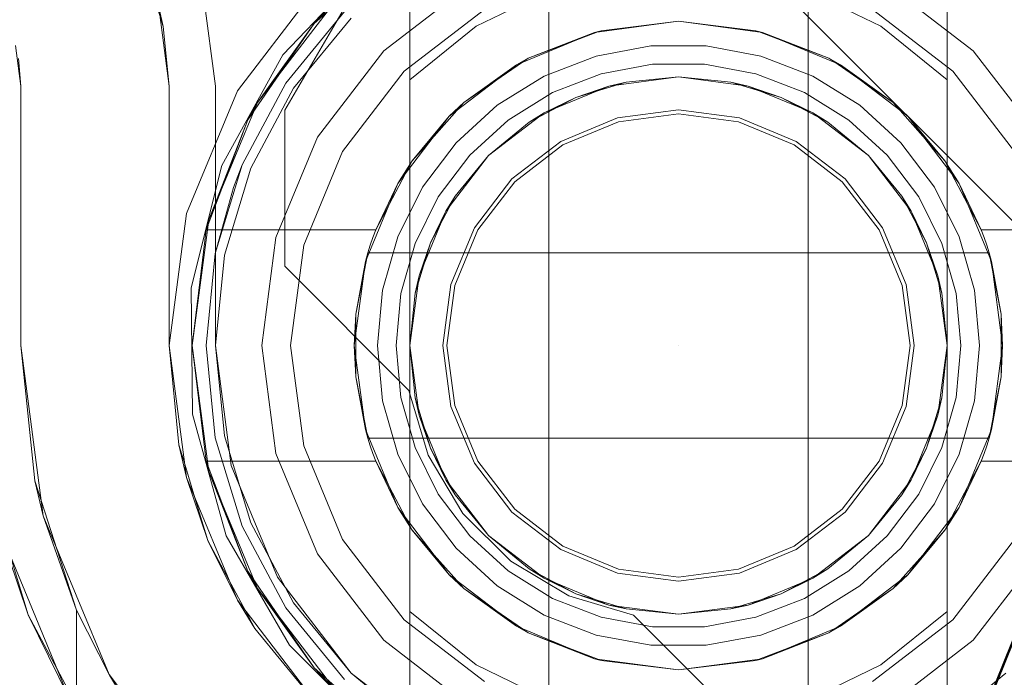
# Model space of a CAD drawing. Extents: x -620 to 300, y 62 to 1112.
# Tile 43 of 235: x -431.761 to -431.549, y 223.4 to 223.542. Entities that reach past the tile are written whole.
import ezdxf

# ---------------------------------------------------------------- set-up
doc = ezdxf.new("R2010")
doc.units = 0
doc.layers.get('0').update_dxf_attribs({"lineweight": 13})
doc.layers.add('ConnectionPoints', color=7, linetype='Continuous', lineweight=50)

# ---------------------------------------------------------------- blocks, each defined once
blk = doc.blocks.new('AutoCAD-Punkt-A06CPVJUL0')
at = {"color": 0, "lineweight": -2}
blk.add_line((-431.61887, 223.4715), (-431.61887, 223.4715), dxfattribs=at)
blk = doc.blocks.new('Blockreferenz-A06CPVJWL0')
at = {"color": 251, "linetype": 'ByBlock', "lineweight": -2, "ltscale": 0.13, "true_color": 0x636363}
for p, q in [((-431.62565, 223.57728), (-431.51308, 223.46471)), ((-431.62565, 223.57728), (-431.51308, 223.46471)), ((-431.68546, 223.55396), (-431.7043, 223.53424)), ((-431.70386, 223.5223), (-431.68546, 223.55396)), ((-431.70386, 223.5223), (-431.68546, 223.55396)), ((-431.69665, 223.54928), (-431.71413, 223.5265)), ((-431.71887, 223.5275), (-431.72146, 223.54717)), ((-431.72146, 223.54717), (-431.71887, 223.5275)), ((-431.7043, 223.53424), (-431.71748, 223.51037)), ((-431.71413, 223.5265), (-431.72512, 223.49997)), ((-431.71887, 223.4715), (-431.71887, 223.5275)), ((-431.71887, 223.5275), (-431.71887, 223.4715)), ((-431.71887, 223.5275), (-431.71887, 223.5275)), ((-431.70386, 223.48861), (-431.70386, 223.5223)), ((-431.70386, 223.5223), (-431.70386, 223.5223)), ((-431.70386, 223.48861), (-431.70386, 223.5223)), ((-431.71748, 223.51037), (-431.72413, 223.48392)), ((-431.72512, 223.49997), (-431.72887, 223.4715)), ((-431.67707, 223.46181), (-431.70386, 223.48861)), ((-431.70386, 223.48861), (-431.70386, 223.48861)), ((-431.67707, 223.46181), (-431.70386, 223.48861)), ((-431.72413, 223.48392), (-431.72382, 223.45666)), ((-431.72887, 223.4715), (-431.72512, 223.44303)), ((-431.71546, 223.44561), (-431.71887, 223.4715)), ((-431.71887, 223.4715), (-431.71546, 223.44561)), ((-431.71887, 223.4715), (-431.71887, 223.4715)), ((-431.6729, 223.44781), (-431.67707, 223.46181)), ((-431.67707, 223.46181), (-431.67707, 223.46181)), ((-431.6729, 223.44781), (-431.67707, 223.46181)), ((-431.72382, 223.45666), (-431.71656, 223.43037)), ((-431.66543, 223.43526), (-431.6729, 223.44781)), ((-431.66543, 223.43526), (-431.6729, 223.44781)), ((-431.70547, 223.4215), (-431.71546, 223.44561)), ((-431.71546, 223.44561), (-431.70547, 223.4215)), ((-431.72512, 223.44303), (-431.71413, 223.4165)), ((-431.7593, 223.41333), (-431.76795, 223.44184)), ((-431.6551, 223.42493), (-431.66543, 223.43526)), ((-431.6551, 223.42493), (-431.66543, 223.43526)), ((-431.76569, 223.43216), (-431.7593, 223.41333)), ((-431.7505, 223.3955), (-431.76569, 223.43216)), ((-431.71656, 223.43037), (-431.70284, 223.40681)), ((-431.64255, 223.41746), (-431.6551, 223.42493)), ((-431.64255, 223.41746), (-431.6551, 223.42493)), ((-431.68958, 223.40078), (-431.70547, 223.4215)), ((-431.70547, 223.4215), (-431.68958, 223.40078)), ((-431.62855, 223.4133), (-431.64255, 223.41746)), ((-431.62855, 223.4133), (-431.64255, 223.41746)), ((-431.71413, 223.4165), (-431.69665, 223.39371)), ((-431.74525, 223.38705), (-431.7593, 223.41333)), ((-431.7593, 223.41333), (-431.7505, 223.3955)), ((-431.60175, 223.3865), (-431.62855, 223.4133)), ((-431.62855, 223.4133), (-431.62855, 223.4133)), ((-431.60175, 223.3865), (-431.62855, 223.4133)), ((-431.70284, 223.40681), (-431.68356, 223.38752)), ((-431.66887, 223.38489), (-431.68958, 223.40078)), ((-431.68958, 223.40078), (-431.66887, 223.38489))]:
    blk.add_line(p, q, dxfattribs=at)
blk = doc.blocks.new('Blockreferenz-A06CPVJYL0')
at = {"color": 0, "linetype": 'ByBlock', "lineweight": -2, "ltscale": 0.13}
for p, q in [((-431.69752, 223.54106), (-431.67856, 223.55787)), ((-431.67856, 223.55787), (-431.69752, 223.54106)), ((-431.67687, 223.55296), (-431.67687, 223.52889)), ((-431.67687, 223.39003), (-431.67687, 223.55296)), ((-431.56087, 223.52889), (-431.56087, 223.55296)), ((-431.56087, 223.55296), (-431.56087, 223.39003)), ((-431.64599, 223.54846), (-431.66254, 223.54043)), ((-431.64687, 223.54814), (-431.64687, 223.39485)), ((-431.5752, 223.54043), (-431.59174, 223.54846)), ((-431.59087, 223.39485), (-431.59087, 223.54814)), ((-431.7098, 223.524), (-431.69311, 223.54574)), ((-431.69311, 223.54574), (-431.7098, 223.524)), ((-431.69311, 223.54574), (-431.69752, 223.54106)), ((-431.69311, 223.54574), (-431.69752, 223.54106)), ((-431.71189, 223.5202), (-431.69752, 223.54106)), ((-431.69752, 223.54106), (-431.71189, 223.5202)), ((-431.69752, 223.54106), (-431.7098, 223.524)), ((-431.69752, 223.54106), (-431.7098, 223.524)), ((-431.66254, 223.54043), (-431.67687, 223.52889)), ((-431.63698, 223.53911), (-431.61887, 223.5415)), ((-431.61887, 223.5415), (-431.63558, 223.53947)), ((-431.61887, 223.5415), (-431.60075, 223.53911)), ((-431.60215, 223.53947), (-431.61887, 223.5415)), ((-431.56087, 223.52889), (-431.5752, 223.54043)), ((-431.65387, 223.53212), (-431.63698, 223.53911)), ((-431.63698, 223.53911), (-431.65133, 223.53351)), ((-431.64173, 223.53715), (-431.63629, 223.5392)), ((-431.63558, 223.53947), (-431.63698, 223.53911)), ((-431.63629, 223.5392), (-431.63558, 223.53947)), ((-431.60215, 223.53947), (-431.60144, 223.5392)), ((-431.60075, 223.53911), (-431.60215, 223.53947)), ((-431.60144, 223.5392), (-431.59601, 223.53715)), ((-431.60075, 223.53911), (-431.58387, 223.53212)), ((-431.5864, 223.53351), (-431.60075, 223.53911)), ((-431.65133, 223.53351), (-431.64173, 223.53715)), ((-431.62486, 223.53622), (-431.63665, 223.53401)), ((-431.61287, 223.53622), (-431.62486, 223.53622)), ((-431.60108, 223.53401), (-431.61287, 223.53622)), ((-431.59601, 223.53715), (-431.5864, 223.53351)), ((-431.63665, 223.53401), (-431.64784, 223.52968)), ((-431.58989, 223.52968), (-431.60108, 223.53401)), ((-431.66836, 223.52099), (-431.65387, 223.53212)), ((-431.65387, 223.53212), (-431.6652, 223.52397)), ((-431.6583, 223.52872), (-431.65259, 223.53265)), ((-431.65133, 223.53351), (-431.65387, 223.53212)), ((-431.65259, 223.53265), (-431.65133, 223.53351)), ((-431.63556, 223.53017), (-431.62449, 223.53224)), ((-431.63556, 223.53017), (-431.62449, 223.53224)), ((-431.62449, 223.53224), (-431.61324, 223.53224)), ((-431.62449, 223.53224), (-431.61324, 223.53224)), ((-431.61324, 223.53224), (-431.60217, 223.53017)), ((-431.61324, 223.53224), (-431.60217, 223.53017)), ((-431.5864, 223.53351), (-431.58514, 223.53265)), ((-431.58387, 223.53212), (-431.5864, 223.53351)), ((-431.58514, 223.53265), (-431.57943, 223.52872)), ((-431.58387, 223.53212), (-431.56937, 223.52099)), ((-431.57253, 223.52397), (-431.58387, 223.53212)), ((-431.64784, 223.52968), (-431.65804, 223.52337)), ((-431.64606, 223.5261), (-431.63556, 223.53017)), ((-431.64606, 223.5261), (-431.63556, 223.53017)), ((-431.60217, 223.53017), (-431.59168, 223.5261)), ((-431.60217, 223.53017), (-431.59168, 223.5261)), ((-431.57969, 223.52337), (-431.58989, 223.52968)), ((-431.67687, 223.52889), (-431.67687, 223.49369)), ((-431.6652, 223.52397), (-431.6583, 223.52872)), ((-431.64106, 223.52508), (-431.63018, 223.52838)), ((-431.63388, 223.52752), (-431.61887, 223.5295)), ((-431.63388, 223.52752), (-431.61887, 223.5295)), ((-431.63388, 223.52752), (-431.61887, 223.5295)), ((-431.63018, 223.52838), (-431.63388, 223.52752)), ((-431.61887, 223.5295), (-431.63018, 223.52838)), ((-431.63018, 223.52838), (-431.61887, 223.5295)), ((-431.61887, 223.5295), (-431.60385, 223.52752)), ((-431.60755, 223.52838), (-431.61887, 223.5295)), ((-431.61887, 223.5295), (-431.60755, 223.52838)), ((-431.61887, 223.5295), (-431.60385, 223.52752)), ((-431.61887, 223.5295), (-431.60385, 223.52752)), ((-431.60385, 223.52752), (-431.60755, 223.52838)), ((-431.60755, 223.52838), (-431.59667, 223.52508)), ((-431.57943, 223.52872), (-431.57253, 223.52397)), ((-431.56087, 223.4715), (-431.56087, 223.52889)), ((-431.65563, 223.52017), (-431.64606, 223.5261)), ((-431.65563, 223.52017), (-431.64606, 223.5261)), ((-431.64787, 223.52173), (-431.63388, 223.52752)), ((-431.64787, 223.52173), (-431.63388, 223.52752)), ((-431.64787, 223.52173), (-431.63388, 223.52752)), ((-431.63388, 223.52752), (-431.64106, 223.52508)), ((-431.59667, 223.52508), (-431.60385, 223.52752)), ((-431.60385, 223.52752), (-431.58987, 223.52173)), ((-431.60385, 223.52752), (-431.58987, 223.52173)), ((-431.60385, 223.52752), (-431.58987, 223.52173)), ((-431.59168, 223.5261), (-431.58211, 223.52017)), ((-431.59168, 223.5261), (-431.58211, 223.52017)), ((-431.72029, 223.49867), (-431.7098, 223.524)), ((-431.7098, 223.524), (-431.72029, 223.49867)), ((-431.7098, 223.524), (-431.71189, 223.5202)), ((-431.7098, 223.524), (-431.71189, 223.5202)), ((-431.6652, 223.52397), (-431.66836, 223.52099)), ((-431.65804, 223.52337), (-431.6669, 223.51529)), ((-431.66673, 223.52225), (-431.6652, 223.52397)), ((-431.65109, 223.51972), (-431.64106, 223.52508)), ((-431.64106, 223.52508), (-431.64787, 223.52173)), ((-431.58987, 223.52173), (-431.59667, 223.52508)), ((-431.59667, 223.52508), (-431.58664, 223.51972)), ((-431.57083, 223.51529), (-431.57969, 223.52337)), ((-431.57253, 223.52397), (-431.571, 223.52225)), ((-431.56937, 223.52099), (-431.57253, 223.52397)), ((-431.67163, 223.51673), (-431.66673, 223.52225)), ((-431.65988, 223.51251), (-431.64787, 223.52173)), ((-431.65988, 223.51251), (-431.64787, 223.52173)), ((-431.65988, 223.51251), (-431.64787, 223.52173)), ((-431.64787, 223.52173), (-431.65109, 223.51972)), ((-431.58664, 223.51972), (-431.58987, 223.52173)), ((-431.58987, 223.52173), (-431.57785, 223.51251)), ((-431.58987, 223.52173), (-431.57785, 223.51251)), ((-431.58987, 223.52173), (-431.57785, 223.51251)), ((-431.571, 223.52225), (-431.5661, 223.51673)), ((-431.72085, 223.4965), (-431.71189, 223.5202)), ((-431.71189, 223.5202), (-431.72085, 223.4965)), ((-431.71189, 223.5202), (-431.72029, 223.49867)), ((-431.71189, 223.5202), (-431.72029, 223.49867)), ((-431.67949, 223.5065), (-431.66836, 223.52099)), ((-431.66836, 223.52099), (-431.67639, 223.51139)), ((-431.66395, 223.51259), (-431.65563, 223.52017)), ((-431.66395, 223.51259), (-431.65563, 223.52017)), ((-431.65109, 223.51972), (-431.65988, 223.51251)), ((-431.65988, 223.51251), (-431.65109, 223.51972)), ((-431.57785, 223.51251), (-431.58664, 223.51972)), ((-431.58664, 223.51972), (-431.57785, 223.51251)), ((-431.58211, 223.52017), (-431.57379, 223.51259)), ((-431.58211, 223.52017), (-431.57379, 223.51259)), ((-431.56937, 223.52099), (-431.55824, 223.5065)), ((-431.56134, 223.51139), (-431.56937, 223.52099)), ((-431.67639, 223.51139), (-431.67163, 223.51673)), ((-431.6669, 223.51529), (-431.67413, 223.50571)), ((-431.5636, 223.50571), (-431.57083, 223.51529)), ((-431.5661, 223.51673), (-431.56134, 223.51139)), ((-431.67639, 223.51139), (-431.67949, 223.5065)), ((-431.67783, 223.50866), (-431.67639, 223.51139)), ((-431.67073, 223.50361), (-431.66395, 223.51259)), ((-431.67073, 223.50361), (-431.66395, 223.51259)), ((-431.6691, 223.5005), (-431.65988, 223.51251)), ((-431.6691, 223.5005), (-431.65988, 223.51251)), ((-431.6691, 223.5005), (-431.65988, 223.51251)), ((-431.65988, 223.51251), (-431.66709, 223.50372)), ((-431.66709, 223.50372), (-431.65988, 223.51251)), ((-431.57785, 223.51251), (-431.56864, 223.5005)), ((-431.57064, 223.50372), (-431.57785, 223.51251)), ((-431.57785, 223.51251), (-431.57064, 223.50372)), ((-431.57785, 223.51251), (-431.56864, 223.5005)), ((-431.57785, 223.51251), (-431.56864, 223.5005)), ((-431.57379, 223.51259), (-431.567, 223.50361)), ((-431.57379, 223.51259), (-431.567, 223.50361)), ((-431.56134, 223.51139), (-431.5599, 223.50866)), ((-431.55824, 223.5065), (-431.56134, 223.51139)), ((-431.68137, 223.50194), (-431.67783, 223.50866)), ((-431.5599, 223.50866), (-431.55636, 223.50194)), ((-431.68648, 223.48961), (-431.67949, 223.5065)), ((-431.67949, 223.5065), (-431.68425, 223.4965)), ((-431.55824, 223.5065), (-431.55125, 223.48961)), ((-431.55348, 223.4965), (-431.55824, 223.5065)), ((-431.67413, 223.50571), (-431.67948, 223.49498)), ((-431.55826, 223.49498), (-431.5636, 223.50571)), ((-431.67575, 223.49353), (-431.67073, 223.50361)), ((-431.67575, 223.49353), (-431.67073, 223.50361)), ((-431.67245, 223.49369), (-431.66709, 223.50372)), ((-431.66709, 223.50372), (-431.6691, 223.5005)), ((-431.56864, 223.5005), (-431.57064, 223.50372)), ((-431.57064, 223.50372), (-431.56528, 223.49369)), ((-431.567, 223.50361), (-431.56199, 223.49353)), ((-431.567, 223.50361), (-431.56199, 223.49353)), ((-431.68425, 223.4965), (-431.68137, 223.50194)), ((-431.67489, 223.48651), (-431.6691, 223.5005)), ((-431.67489, 223.48651), (-431.6691, 223.5005)), ((-431.67489, 223.48651), (-431.6691, 223.5005)), ((-431.6691, 223.5005), (-431.67245, 223.49369)), ((-431.56528, 223.49369), (-431.56864, 223.5005)), ((-431.56864, 223.5005), (-431.56284, 223.48651)), ((-431.56864, 223.5005), (-431.56284, 223.48651)), ((-431.56864, 223.5005), (-431.56284, 223.48651)), ((-431.55636, 223.50194), (-431.55348, 223.4965)), ((-431.72387, 223.4715), (-431.72029, 223.49867)), ((-431.72029, 223.49867), (-431.72387, 223.4715)), ((-431.72029, 223.49867), (-431.72085, 223.4965)), ((-431.72029, 223.49867), (-431.72085, 223.4965)), ((-431.72085, 223.4965), (-431.72387, 223.4715)), ((-431.72085, 223.4965), (-431.68425, 223.4965)), ((-431.72085, 223.4965), (-431.72085, 223.4965)), ((-431.68425, 223.4965), (-431.72085, 223.4965)), ((-431.68425, 223.4965), (-431.68486, 223.49484)), ((-431.68425, 223.4965), (-431.68425, 223.4965)), ((-431.55287, 223.49484), (-431.55348, 223.4965)), ((-431.55348, 223.4965), (-431.51689, 223.4965)), ((-431.55348, 223.4965), (-431.51689, 223.4965)), ((-431.55348, 223.4965), (-431.55348, 223.4965)), ((-431.68486, 223.49484), (-431.68542, 223.49318)), ((-431.67948, 223.49498), (-431.68276, 223.48344)), ((-431.67883, 223.4827), (-431.67575, 223.49353)), ((-431.67883, 223.4827), (-431.67575, 223.49353)), ((-431.67687, 223.49369), (-431.67687, 223.48281)), ((-431.67575, 223.48281), (-431.67245, 223.49369)), ((-431.67245, 223.49369), (-431.67489, 223.48651)), ((-431.56284, 223.48651), (-431.56528, 223.49369)), ((-431.56528, 223.49369), (-431.56198, 223.48281)), ((-431.56199, 223.49353), (-431.5589, 223.4827)), ((-431.56199, 223.49353), (-431.5589, 223.4827)), ((-431.55497, 223.48344), (-431.55826, 223.49498)), ((-431.55231, 223.49318), (-431.55287, 223.49484)), ((-431.68595, 223.4915), (-431.68854, 223.47825)), ((-431.68595, 223.4915), (-431.68648, 223.48961)), ((-431.68617, 223.49037), (-431.68595, 223.4915)), ((-431.68542, 223.49318), (-431.68595, 223.4915)), ((-431.55178, 223.4915), (-431.68595, 223.4915)), ((-431.68595, 223.4915), (-431.6857, 223.4915)), ((-431.68595, 223.4915), (-431.68595, 223.4915)), ((-431.6857, 223.4915), (-431.55203, 223.4915)), ((-431.55178, 223.4915), (-431.55231, 223.49318)), ((-431.55203, 223.4915), (-431.55178, 223.4915)), ((-431.54919, 223.47825), (-431.55178, 223.4915)), ((-431.55178, 223.4915), (-431.55156, 223.49037)), ((-431.55125, 223.48961), (-431.55178, 223.4915)), ((-431.55178, 223.4915), (-431.55178, 223.4915)), ((-431.68887, 223.4715), (-431.68648, 223.48961)), ((-431.68648, 223.48961), (-431.68854, 223.47825)), ((-431.68682, 223.48704), (-431.68617, 223.49037)), ((-431.55156, 223.49037), (-431.55091, 223.48704)), ((-431.55125, 223.48961), (-431.54887, 223.4715)), ((-431.54919, 223.47825), (-431.55125, 223.48961)), ((-431.68854, 223.47825), (-431.68682, 223.48704)), ((-431.67687, 223.4715), (-431.67489, 223.48651)), ((-431.67687, 223.4715), (-431.67489, 223.48651)), ((-431.67687, 223.4715), (-431.67489, 223.48651)), ((-431.67489, 223.48651), (-431.67575, 223.48281)), ((-431.56198, 223.48281), (-431.56284, 223.48651)), ((-431.56284, 223.48651), (-431.56087, 223.4715)), ((-431.56284, 223.48651), (-431.56087, 223.4715)), ((-431.56284, 223.48651), (-431.56087, 223.4715)), ((-431.55091, 223.48704), (-431.54919, 223.47825)), ((-431.68276, 223.48344), (-431.68387, 223.4715)), ((-431.55387, 223.4715), (-431.55497, 223.48344)), ((-431.67987, 223.4715), (-431.67883, 223.4827)), ((-431.67987, 223.4715), (-431.67883, 223.4827)), ((-431.67575, 223.48281), (-431.67687, 223.4715)), ((-431.67687, 223.4715), (-431.67575, 223.48281)), ((-431.67687, 223.48281), (-431.67687, 223.4715)), ((-431.56087, 223.4715), (-431.56198, 223.48281)), ((-431.56198, 223.48281), (-431.56087, 223.4715)), ((-431.5589, 223.4827), (-431.55787, 223.4715)), ((-431.5589, 223.4827), (-431.55787, 223.4715)), ((-431.68854, 223.47825), (-431.68887, 223.4715)), ((-431.68854, 223.47825), (-431.68854, 223.47397)), ((-431.54919, 223.47397), (-431.54919, 223.47825)), ((-431.54887, 223.4715), (-431.54919, 223.47825)), ((-431.68854, 223.47397), (-431.68854, 223.46902)), ((-431.54919, 223.46902), (-431.54919, 223.47397)), ((-431.72029, 223.44432), (-431.72387, 223.4715)), ((-431.72387, 223.4715), (-431.72085, 223.4465)), ((-431.72387, 223.4715), (-431.72029, 223.44432)), ((-431.68648, 223.45338), (-431.68887, 223.4715)), ((-431.68887, 223.4715), (-431.68854, 223.46475)), ((-431.68387, 223.4715), (-431.68276, 223.45955)), ((-431.67883, 223.46029), (-431.67987, 223.4715)), ((-431.67883, 223.46029), (-431.67987, 223.4715)), ((-431.67489, 223.45648), (-431.67687, 223.4715)), ((-431.67687, 223.4715), (-431.67575, 223.46018)), ((-431.67489, 223.45648), (-431.67687, 223.4715)), ((-431.67687, 223.4715), (-431.67687, 223.4141)), ((-431.67575, 223.46018), (-431.67687, 223.4715)), ((-431.67489, 223.45648), (-431.67687, 223.4715)), ((-431.56087, 223.4715), (-431.56284, 223.45648)), ((-431.56087, 223.4715), (-431.56284, 223.45648)), ((-431.56087, 223.4715), (-431.56284, 223.45648)), ((-431.56198, 223.46018), (-431.56087, 223.4715)), ((-431.56087, 223.4715), (-431.56198, 223.46018)), ((-431.56087, 223.46018), (-431.56087, 223.4715)), ((-431.55787, 223.4715), (-431.5589, 223.46029)), ((-431.55787, 223.4715), (-431.5589, 223.46029)), ((-431.55497, 223.45955), (-431.55387, 223.4715)), ((-431.54887, 223.4715), (-431.55125, 223.45338)), ((-431.54919, 223.46475), (-431.54887, 223.4715)), ((-431.68854, 223.46902), (-431.68854, 223.46475)), ((-431.54919, 223.46475), (-431.54919, 223.46902)), ((-431.68854, 223.46475), (-431.68595, 223.4515)), ((-431.68682, 223.45595), (-431.68854, 223.46475)), ((-431.68854, 223.46475), (-431.68648, 223.45338)), ((-431.55178, 223.4515), (-431.54919, 223.46475)), ((-431.55125, 223.45338), (-431.54919, 223.46475)), ((-431.54919, 223.46475), (-431.55091, 223.45595)), ((-431.68276, 223.45955), (-431.67948, 223.44801)), ((-431.67575, 223.44946), (-431.67883, 223.46029)), ((-431.67575, 223.44946), (-431.67883, 223.46029)), ((-431.67575, 223.46018), (-431.67489, 223.45648)), ((-431.67245, 223.4493), (-431.67575, 223.46018)), ((-431.56198, 223.46018), (-431.56528, 223.4493)), ((-431.56284, 223.45648), (-431.56198, 223.46018)), ((-431.5589, 223.46029), (-431.56199, 223.44946)), ((-431.5589, 223.46029), (-431.56199, 223.44946)), ((-431.56087, 223.4493), (-431.56087, 223.46018)), ((-431.55826, 223.44801), (-431.55497, 223.45955)), ((-431.68617, 223.45263), (-431.68682, 223.45595)), ((-431.6691, 223.4425), (-431.67489, 223.45648)), ((-431.67489, 223.45648), (-431.67245, 223.4493)), ((-431.6691, 223.4425), (-431.67489, 223.45648)), ((-431.6691, 223.4425), (-431.67489, 223.45648)), ((-431.56284, 223.45648), (-431.56864, 223.4425)), ((-431.56284, 223.45648), (-431.56864, 223.4425)), ((-431.56284, 223.45648), (-431.56864, 223.4425)), ((-431.56528, 223.4493), (-431.56284, 223.45648)), ((-431.55091, 223.45595), (-431.55156, 223.45263)), ((-431.67949, 223.4365), (-431.68648, 223.45338)), ((-431.68648, 223.45338), (-431.68595, 223.4515)), ((-431.55125, 223.45338), (-431.55824, 223.4365)), ((-431.55178, 223.4515), (-431.55125, 223.45338)), ((-431.68595, 223.4515), (-431.68617, 223.45263)), ((-431.68595, 223.4515), (-431.55178, 223.4515)), ((-431.6857, 223.4515), (-431.68595, 223.4515)), ((-431.68595, 223.4515), (-431.68542, 223.44981)), ((-431.68595, 223.4515), (-431.68595, 223.4515)), ((-431.55203, 223.4515), (-431.6857, 223.4515)), ((-431.55231, 223.44981), (-431.55178, 223.4515)), ((-431.55178, 223.4515), (-431.55203, 223.4515)), ((-431.55156, 223.45263), (-431.55178, 223.4515)), ((-431.55178, 223.4515), (-431.55178, 223.4515)), ((-431.68542, 223.44981), (-431.68486, 223.44815)), ((-431.67073, 223.43938), (-431.67575, 223.44946)), ((-431.67073, 223.43938), (-431.67575, 223.44946)), ((-431.67245, 223.4493), (-431.6691, 223.4425)), ((-431.66709, 223.43927), (-431.67245, 223.4493)), ((-431.56528, 223.4493), (-431.57064, 223.43927)), ((-431.56864, 223.4425), (-431.56528, 223.4493)), ((-431.56199, 223.44946), (-431.567, 223.43938)), ((-431.56199, 223.44946), (-431.567, 223.43938)), ((-431.56087, 223.4141), (-431.56087, 223.4493)), ((-431.55287, 223.44815), (-431.55231, 223.44981)), ((-431.68486, 223.44815), (-431.68425, 223.4465)), ((-431.67948, 223.44801), (-431.67413, 223.43728)), ((-431.5636, 223.43728), (-431.55826, 223.44801)), ((-431.55348, 223.4465), (-431.55287, 223.44815)), ((-431.72085, 223.4465), (-431.72029, 223.44432)), ((-431.72085, 223.4465), (-431.72029, 223.44432)), ((-431.71189, 223.4228), (-431.72085, 223.4465)), ((-431.68425, 223.4465), (-431.72085, 223.4465)), ((-431.72085, 223.4465), (-431.72085, 223.4465)), ((-431.72085, 223.4465), (-431.71189, 223.4228)), ((-431.68425, 223.4465), (-431.72085, 223.4465)), ((-431.68137, 223.44105), (-431.68425, 223.4465)), ((-431.68425, 223.4465), (-431.67949, 223.4365)), ((-431.68425, 223.4465), (-431.68425, 223.4465)), ((-431.55824, 223.4365), (-431.55348, 223.4465)), ((-431.55348, 223.4465), (-431.55636, 223.44105)), ((-431.51689, 223.4465), (-431.55348, 223.4465)), ((-431.55348, 223.4465), (-431.51689, 223.4465)), ((-431.55348, 223.4465), (-431.55348, 223.4465)), ((-431.72029, 223.44432), (-431.71189, 223.4228)), ((-431.7098, 223.419), (-431.72029, 223.44432)), ((-431.72029, 223.44432), (-431.71189, 223.4228)), ((-431.72029, 223.44432), (-431.7098, 223.419)), ((-431.65988, 223.43048), (-431.6691, 223.4425)), ((-431.6691, 223.4425), (-431.66709, 223.43927)), ((-431.65988, 223.43048), (-431.6691, 223.4425)), ((-431.65988, 223.43048), (-431.6691, 223.4425)), ((-431.56864, 223.4425), (-431.57785, 223.43048)), ((-431.56864, 223.4425), (-431.57785, 223.43048)), ((-431.56864, 223.4425), (-431.57785, 223.43048)), ((-431.57064, 223.43927), (-431.56864, 223.4425)), ((-431.67783, 223.43433), (-431.68137, 223.44105)), ((-431.55636, 223.44105), (-431.5599, 223.43433)), ((-431.66395, 223.4304), (-431.67073, 223.43938)), ((-431.66395, 223.4304), (-431.67073, 223.43938)), ((-431.66709, 223.43927), (-431.65988, 223.43048)), ((-431.65988, 223.43048), (-431.66709, 223.43927)), ((-431.57785, 223.43048), (-431.57064, 223.43927)), ((-431.57064, 223.43927), (-431.57785, 223.43048)), ((-431.567, 223.43938), (-431.57379, 223.4304)), ((-431.567, 223.43938), (-431.57379, 223.4304)), ((-431.66836, 223.422), (-431.67949, 223.4365)), ((-431.67949, 223.4365), (-431.67639, 223.43161)), ((-431.67413, 223.43728), (-431.6669, 223.42771)), ((-431.57083, 223.42771), (-431.5636, 223.43728)), ((-431.55824, 223.4365), (-431.56937, 223.422)), ((-431.56134, 223.43161), (-431.55824, 223.4365)), ((-431.67639, 223.43161), (-431.67783, 223.43433)), ((-431.5599, 223.43433), (-431.56134, 223.43161)), ((-431.67163, 223.42626), (-431.67639, 223.43161)), ((-431.67639, 223.43161), (-431.66836, 223.422)), ((-431.65563, 223.42282), (-431.66395, 223.4304)), ((-431.65563, 223.42282), (-431.66395, 223.4304)), ((-431.65988, 223.43048), (-431.65109, 223.42327)), ((-431.64787, 223.42127), (-431.65988, 223.43048)), ((-431.64787, 223.42127), (-431.65988, 223.43048)), ((-431.65109, 223.42327), (-431.65988, 223.43048)), ((-431.64787, 223.42127), (-431.65988, 223.43048)), ((-431.57785, 223.43048), (-431.58987, 223.42127)), ((-431.57785, 223.43048), (-431.58987, 223.42127)), ((-431.57785, 223.43048), (-431.58987, 223.42127)), ((-431.58664, 223.42327), (-431.57785, 223.43048)), ((-431.57785, 223.43048), (-431.58664, 223.42327)), ((-431.57379, 223.4304), (-431.58211, 223.42282)), ((-431.57379, 223.4304), (-431.58211, 223.42282)), ((-431.56937, 223.422), (-431.56134, 223.43161)), ((-431.56134, 223.43161), (-431.5661, 223.42626)), ((-431.6669, 223.42771), (-431.65804, 223.41962)), ((-431.57969, 223.41962), (-431.57083, 223.42771)), ((-431.66673, 223.42074), (-431.67163, 223.42626)), ((-431.5661, 223.42626), (-431.571, 223.42074)), ((-431.71189, 223.4228), (-431.7098, 223.419)), ((-431.69752, 223.40193), (-431.71189, 223.4228)), ((-431.71189, 223.4228), (-431.7098, 223.419)), ((-431.71189, 223.4228), (-431.69752, 223.40193)), ((-431.65387, 223.41087), (-431.66836, 223.422)), ((-431.66836, 223.422), (-431.6652, 223.41902)), ((-431.64606, 223.41689), (-431.65563, 223.42282)), ((-431.64606, 223.41689), (-431.65563, 223.42282)), ((-431.65109, 223.42327), (-431.64787, 223.42127)), ((-431.64106, 223.41791), (-431.65109, 223.42327)), ((-431.63388, 223.41547), (-431.64787, 223.42127)), ((-431.64787, 223.42127), (-431.64106, 223.41791)), ((-431.63388, 223.41547), (-431.64787, 223.42127)), ((-431.63388, 223.41547), (-431.64787, 223.42127)), ((-431.58987, 223.42127), (-431.60385, 223.41547)), ((-431.58987, 223.42127), (-431.60385, 223.41547)), ((-431.58987, 223.42127), (-431.60385, 223.41547)), ((-431.58664, 223.42327), (-431.59667, 223.41791)), ((-431.59667, 223.41791), (-431.58987, 223.42127)), ((-431.58211, 223.42282), (-431.59168, 223.41689)), ((-431.58211, 223.42282), (-431.59168, 223.41689)), ((-431.58987, 223.42127), (-431.58664, 223.42327)), ((-431.56937, 223.422), (-431.58387, 223.41087)), ((-431.57253, 223.41902), (-431.56937, 223.422)), ((-431.6652, 223.41902), (-431.66673, 223.42074)), ((-431.65804, 223.41962), (-431.64784, 223.41331)), ((-431.58989, 223.41331), (-431.57969, 223.41962)), ((-431.571, 223.42074), (-431.57253, 223.41902)), ((-431.7098, 223.419), (-431.69752, 223.40193)), ((-431.69311, 223.39725), (-431.7098, 223.419)), ((-431.7098, 223.419), (-431.69752, 223.40193)), ((-431.7098, 223.419), (-431.69311, 223.39725)), ((-431.6583, 223.41427), (-431.6652, 223.41902)), ((-431.6652, 223.41902), (-431.65387, 223.41087)), ((-431.64106, 223.41791), (-431.63388, 223.41547)), ((-431.63018, 223.41461), (-431.64106, 223.41791)), ((-431.59667, 223.41791), (-431.60755, 223.41461)), ((-431.60385, 223.41547), (-431.59667, 223.41791)), ((-431.58387, 223.41087), (-431.57253, 223.41902)), ((-431.57253, 223.41902), (-431.57943, 223.41427)), ((-431.63556, 223.41282), (-431.64606, 223.41689)), ((-431.63556, 223.41282), (-431.64606, 223.41689)), ((-431.61887, 223.4135), (-431.63388, 223.41547)), ((-431.63388, 223.41547), (-431.63018, 223.41461)), ((-431.61887, 223.4135), (-431.63388, 223.41547)), ((-431.61887, 223.4135), (-431.63388, 223.41547)), ((-431.60385, 223.41547), (-431.61887, 223.4135)), ((-431.60385, 223.41547), (-431.61887, 223.4135)), ((-431.60385, 223.41547), (-431.61887, 223.4135)), ((-431.60755, 223.41461), (-431.60385, 223.41547)), ((-431.59168, 223.41689), (-431.60217, 223.41282)), ((-431.59168, 223.41689), (-431.60217, 223.41282)), ((-431.67687, 223.4141), (-431.67687, 223.39003)), ((-431.66254, 223.40257), (-431.67687, 223.4141)), ((-431.65259, 223.41034), (-431.6583, 223.41427)), ((-431.64784, 223.41331), (-431.63665, 223.40898)), ((-431.62449, 223.41076), (-431.63556, 223.41282)), ((-431.62449, 223.41076), (-431.63556, 223.41282)), ((-431.63018, 223.41461), (-431.61887, 223.4135)), ((-431.61887, 223.4135), (-431.63018, 223.41461)), ((-431.61887, 223.4135), (-431.60755, 223.41461)), ((-431.60755, 223.41461), (-431.61887, 223.4135)), ((-431.60217, 223.41282), (-431.61324, 223.41076)), ((-431.60217, 223.41282), (-431.61324, 223.41076)), ((-431.60108, 223.40898), (-431.58989, 223.41331)), ((-431.57943, 223.41427), (-431.58514, 223.41034)), ((-431.56087, 223.4141), (-431.5752, 223.40257)), ((-431.56087, 223.39003), (-431.56087, 223.4141)), ((-431.63698, 223.40388), (-431.65387, 223.41087)), ((-431.65387, 223.41087), (-431.65133, 223.40948)), ((-431.61324, 223.41076), (-431.62449, 223.41076)), ((-431.61324, 223.41076), (-431.62449, 223.41076)), ((-431.58387, 223.41087), (-431.60075, 223.40388)), ((-431.5864, 223.40948), (-431.58387, 223.41087)), ((-431.65133, 223.40948), (-431.65259, 223.41034)), ((-431.64173, 223.40585), (-431.65133, 223.40948)), ((-431.65133, 223.40948), (-431.63698, 223.40388)), ((-431.63665, 223.40898), (-431.62486, 223.40677)), ((-431.61287, 223.40677), (-431.60108, 223.40898)), ((-431.60075, 223.40388), (-431.5864, 223.40948)), ((-431.5864, 223.40948), (-431.59601, 223.40585)), ((-431.58514, 223.41034), (-431.5864, 223.40948)), ((-431.62486, 223.40677), (-431.61287, 223.40677)), ((-431.63629, 223.40379), (-431.64173, 223.40585)), ((-431.59601, 223.40585), (-431.60144, 223.40379)), ((-431.64599, 223.39454), (-431.66254, 223.40257)), ((-431.61887, 223.4015), (-431.63698, 223.40388)), ((-431.63698, 223.40388), (-431.63558, 223.40352)), ((-431.63558, 223.40352), (-431.63629, 223.40379)), ((-431.63558, 223.40352), (-431.61887, 223.4015)), ((-431.60075, 223.40388), (-431.61887, 223.4015)), ((-431.61887, 223.4015), (-431.60215, 223.40352)), ((-431.60215, 223.40352), (-431.60075, 223.40388)), ((-431.60144, 223.40379), (-431.60215, 223.40352)), ((-431.5752, 223.40257), (-431.59174, 223.39454)), ((-431.67856, 223.38512), (-431.69752, 223.40193)), ((-431.69752, 223.40193), (-431.69311, 223.39725)), ((-431.69752, 223.40193), (-431.69311, 223.39725)), ((-431.69752, 223.40193), (-431.67856, 223.38512))]:
    blk.add_line(p, q, dxfattribs=at)
blk = doc.blocks.new('Blockreferenz-A06CPVK4L0')
at = {"color": 9, "linetype": 'ByBlock', "lineweight": -2, "ltscale": 0.13, "true_color": 0xc1c9c4}
for p, q in [((-431.73389, 223.55275), (-431.73013, 223.54037)), ((-431.66387, 223.54944), (-431.68251, 223.53514)), ((-431.66387, 223.54944), (-431.68251, 223.53514)), ((-431.55523, 223.53514), (-431.57387, 223.54944)), ((-431.55523, 223.53514), (-431.57387, 223.54944)), ((-431.72887, 223.5275), (-431.73111, 223.54458)), ((-431.73013, 223.54037), (-431.73111, 223.54458)), ((-431.69099, 223.54362), (-431.70368, 223.52816)), ((-431.70368, 223.52816), (-431.69099, 223.54362)), ((-431.66075, 223.54403), (-431.67809, 223.53072)), ((-431.67809, 223.53072), (-431.66075, 223.54403)), ((-431.55964, 223.53072), (-431.57699, 223.54403)), ((-431.57699, 223.54403), (-431.55964, 223.53072)), ((-431.72887, 223.5275), (-431.73013, 223.54037)), ((-431.73013, 223.54037), (-431.72887, 223.5275)), ((-431.68958, 223.54221), (-431.70201, 223.52705)), ((-431.76202, 223.5363), (-431.76087, 223.5275)), ((-431.68251, 223.53514), (-431.69681, 223.5165)), ((-431.68251, 223.53514), (-431.69681, 223.5165)), ((-431.54092, 223.5165), (-431.55523, 223.53514)), ((-431.54092, 223.5165), (-431.55523, 223.53514)), ((-431.76087, 223.5275), (-431.7614, 223.5335)), ((-431.67809, 223.53072), (-431.6914, 223.51338)), ((-431.6914, 223.51338), (-431.67809, 223.53072)), ((-431.54633, 223.51338), (-431.55964, 223.53072)), ((-431.55964, 223.53072), (-431.54633, 223.51338)), ((-431.70368, 223.52816), (-431.7131, 223.51053)), ((-431.7131, 223.51053), (-431.70368, 223.52816)), ((-431.76087, 223.4715), (-431.76087, 223.5275)), ((-431.76087, 223.5275), (-431.76087, 223.4715)), ((-431.76087, 223.5275), (-431.76087, 223.5275)), ((-431.72887, 223.4715), (-431.72887, 223.5275)), ((-431.72887, 223.5275), (-431.72887, 223.51053)), ((-431.72887, 223.5275), (-431.72887, 223.5275)), ((-431.70201, 223.52705), (-431.71125, 223.50976)), ((-431.61887, 223.52237), (-431.63203, 223.52063)), ((-431.63181, 223.51979), (-431.61887, 223.5215)), ((-431.6057, 223.52063), (-431.61887, 223.52237)), ((-431.61887, 223.5215), (-431.60593, 223.51979)), ((-431.63203, 223.52063), (-431.6443, 223.51555)), ((-431.64387, 223.5148), (-431.63181, 223.51979)), ((-431.60593, 223.51979), (-431.59387, 223.5148)), ((-431.59343, 223.51555), (-431.6057, 223.52063)), ((-431.69681, 223.5165), (-431.7058, 223.49479)), ((-431.69681, 223.5165), (-431.7058, 223.49479)), ((-431.6443, 223.51555), (-431.65484, 223.50747)), ((-431.65422, 223.50685), (-431.64387, 223.5148)), ((-431.59387, 223.5148), (-431.58351, 223.50685)), ((-431.58289, 223.50747), (-431.59343, 223.51555)), ((-431.6914, 223.51338), (-431.69977, 223.49317)), ((-431.69977, 223.49317), (-431.6914, 223.51338)), ((-431.72887, 223.51053), (-431.72887, 223.49139)), ((-431.7131, 223.51053), (-431.71891, 223.49139)), ((-431.7131, 223.51053), (-431.71499, 223.50561)), ((-431.71499, 223.50561), (-431.7131, 223.51053)), ((-431.71125, 223.50976), (-431.71694, 223.491)), ((-431.65484, 223.50747), (-431.66292, 223.49693)), ((-431.66217, 223.4965), (-431.65422, 223.50685)), ((-431.58351, 223.50685), (-431.57556, 223.4965)), ((-431.57481, 223.49693), (-431.58289, 223.50747)), ((-431.71499, 223.50561), (-431.71891, 223.49139)), ((-431.71891, 223.49139), (-431.71499, 223.50561)), ((-431.66292, 223.49693), (-431.66801, 223.48466)), ((-431.66716, 223.48444), (-431.66217, 223.4965)), ((-431.57556, 223.4965), (-431.57057, 223.48444)), ((-431.56973, 223.48466), (-431.57481, 223.49693)), ((-431.7058, 223.49479), (-431.70887, 223.4715)), ((-431.7058, 223.49479), (-431.70887, 223.4715)), ((-431.72887, 223.49139), (-431.72887, 223.4715)), ((-431.71891, 223.49139), (-431.72087, 223.4715)), ((-431.72087, 223.4715), (-431.71891, 223.49139)), ((-431.69977, 223.49317), (-431.70263, 223.4715)), ((-431.70263, 223.4715), (-431.69977, 223.49317)), ((-431.71694, 223.491), (-431.71887, 223.4715)), ((-431.66801, 223.48466), (-431.66974, 223.4715)), ((-431.66887, 223.4715), (-431.66716, 223.48444)), ((-431.57057, 223.48444), (-431.56887, 223.4715)), ((-431.56799, 223.4715), (-431.56973, 223.48466)), ((-431.75783, 223.44231), (-431.76087, 223.4715)), ((-431.76087, 223.4715), (-431.75783, 223.44231)), ((-431.75603, 223.43474), (-431.76087, 223.4715)), ((-431.76087, 223.4715), (-431.76087, 223.4715)), ((-431.72512, 223.44303), (-431.72887, 223.4715)), ((-431.72887, 223.4715), (-431.72675, 223.45004)), ((-431.72887, 223.4715), (-431.72887, 223.4715)), ((-431.72087, 223.4715), (-431.71891, 223.4516)), ((-431.71891, 223.4516), (-431.72087, 223.4715)), ((-431.71887, 223.4715), (-431.71694, 223.45199)), ((-431.70887, 223.4715), (-431.7058, 223.4482)), ((-431.70887, 223.4715), (-431.7058, 223.4482)), ((-431.70263, 223.4715), (-431.69977, 223.44982)), ((-431.69977, 223.44982), (-431.70263, 223.4715)), ((-431.66974, 223.4715), (-431.66801, 223.45833)), ((-431.66716, 223.45855), (-431.66887, 223.4715)), ((-431.56887, 223.4715), (-431.57057, 223.45855)), ((-431.56973, 223.45833), (-431.56799, 223.4715)), ((-431.66801, 223.45833), (-431.66292, 223.44606)), ((-431.66217, 223.4465), (-431.66716, 223.45855)), ((-431.57057, 223.45855), (-431.57556, 223.4465)), ((-431.57481, 223.44606), (-431.56973, 223.45833)), ((-431.71891, 223.4516), (-431.7131, 223.43246)), ((-431.7131, 223.43246), (-431.71891, 223.4516)), ((-431.71694, 223.45199), (-431.71125, 223.43323)), ((-431.7255, 223.44589), (-431.72675, 223.45004)), ((-431.72675, 223.45004), (-431.72512, 223.44303)), ((-431.69977, 223.44982), (-431.6914, 223.42962)), ((-431.6914, 223.42962), (-431.69977, 223.44982)), ((-431.7058, 223.4482), (-431.69681, 223.4265)), ((-431.7058, 223.4482), (-431.69681, 223.4265)), ((-431.72328, 223.43859), (-431.7255, 223.44589)), ((-431.66292, 223.44606), (-431.65484, 223.43552)), ((-431.65422, 223.43614), (-431.66217, 223.4465)), ((-431.57556, 223.4465), (-431.58351, 223.43614)), ((-431.58289, 223.43552), (-431.57481, 223.44606)), ((-431.71413, 223.4165), (-431.72512, 223.44303)), ((-431.72512, 223.44303), (-431.72049, 223.4294)), ((-431.74887, 223.41436), (-431.75783, 223.44231)), ((-431.75783, 223.44231), (-431.75603, 223.43474)), ((-431.72049, 223.4294), (-431.72328, 223.43859)), ((-431.64387, 223.42819), (-431.65422, 223.43614)), ((-431.58351, 223.43614), (-431.59387, 223.42819)), ((-431.75603, 223.43474), (-431.74887, 223.41436)), ((-431.74184, 223.4005), (-431.75603, 223.43474)), ((-431.65484, 223.43552), (-431.6443, 223.42744)), ((-431.59343, 223.42744), (-431.58289, 223.43552)), ((-431.7131, 223.43246), (-431.70368, 223.41483)), ((-431.70368, 223.41483), (-431.7131, 223.43246)), ((-431.71125, 223.43323), (-431.70201, 223.41594)), ((-431.71597, 223.42093), (-431.72049, 223.4294)), ((-431.72049, 223.4294), (-431.71413, 223.4165)), ((-431.6914, 223.42962), (-431.67809, 223.41227)), ((-431.67809, 223.41227), (-431.6914, 223.42962)), ((-431.63181, 223.4232), (-431.64387, 223.42819)), ((-431.59387, 223.42819), (-431.60593, 223.4232)), ((-431.55964, 223.41227), (-431.54633, 223.42962)), ((-431.54633, 223.42962), (-431.55964, 223.41227)), ((-431.69681, 223.4265), (-431.68251, 223.40786)), ((-431.69681, 223.4265), (-431.68251, 223.40786)), ((-431.6443, 223.42744), (-431.63203, 223.42236)), ((-431.6057, 223.42236), (-431.59343, 223.42744)), ((-431.55523, 223.40786), (-431.54092, 223.4265)), ((-431.55523, 223.40786), (-431.54092, 223.4265)), ((-431.63203, 223.42236), (-431.61887, 223.42062)), ((-431.61887, 223.4215), (-431.63181, 223.4232)), ((-431.60593, 223.4232), (-431.61887, 223.4215)), ((-431.61887, 223.42062), (-431.6057, 223.42236)), ((-431.71237, 223.4142), (-431.71597, 223.42093)), ((-431.69665, 223.39371), (-431.71413, 223.4165)), ((-431.71413, 223.4165), (-431.71033, 223.41038)), ((-431.70201, 223.41594), (-431.68958, 223.40078)), ((-431.74887, 223.2015), (-431.74887, 223.41436)), ((-431.74887, 223.41436), (-431.74184, 223.4005)), ((-431.74176, 223.40035), (-431.74887, 223.41436)), ((-431.74887, 223.41436), (-431.74887, 223.39623)), ((-431.74887, 223.41436), (-431.74887, 223.41436)), ((-431.71033, 223.41038), (-431.71237, 223.4142)), ((-431.70368, 223.41483), (-431.69099, 223.39937)), ((-431.69099, 223.39937), (-431.70368, 223.41483)), ((-431.67809, 223.41227), (-431.66075, 223.39896)), ((-431.66075, 223.39896), (-431.67809, 223.41227)), ((-431.57699, 223.39896), (-431.55964, 223.41227)), ((-431.55964, 223.41227), (-431.57699, 223.39896)), ((-431.71033, 223.41038), (-431.69665, 223.39371)), ((-431.68251, 223.40786), (-431.66387, 223.39355)), ((-431.68251, 223.40786), (-431.66387, 223.39355)), ((-431.57387, 223.39355), (-431.55523, 223.40786)), ((-431.57387, 223.39355), (-431.55523, 223.40786)), ((-431.74184, 223.4005), (-431.74176, 223.40035)), ((-431.71928, 223.37109), (-431.74184, 223.4005)), ((-431.74176, 223.40035), (-431.73928, 223.39623)), ((-431.68958, 223.40078), (-431.67442, 223.38835)), ((-431.56331, 223.38835), (-431.54816, 223.40078))]:
    blk.add_line(p, q, dxfattribs=at)
blk = doc.blocks.new('AutoCAD-Punkt-A06CPVKGL0')
at = {"color": 0, "lineweight": -2}
blk.add_line((-431.61887, 223.4715), (-431.61887, 223.4715), dxfattribs=at)
blk = doc.blocks.new('Bauteilbeschriftung-A06CPVKKL0')
at = {"color": 0, "linetype": 'ByBlock', "lineweight": -2, "ltscale": 0.5}
blk.add_line((-430.51778, 225.96279), (-431.59824, 223.27962), dxfattribs=at)

msp = doc.modelspace()

# ---------------------------------------------------------------- block references
at = {"ltscale": 0.13}
for name in ['Blockreferenz-A06CPVJWL0', 'Blockreferenz-A06CPVK4L0', 'Blockreferenz-A06CPVJYL0']:
    msp.add_blockref(name, (0, 0), dxfattribs=at)
at = {"layer": 'ConnectionPoints', "ltscale": 0.5}
for name in ['Bauteilbeschriftung-A06CPVKKL0', 'AutoCAD-Punkt-A06CPVJUL0', 'AutoCAD-Punkt-A06CPVKGL0']:
    msp.add_blockref(name, (0, 0), dxfattribs=at)

doc.saveas('drawing.dxf')
